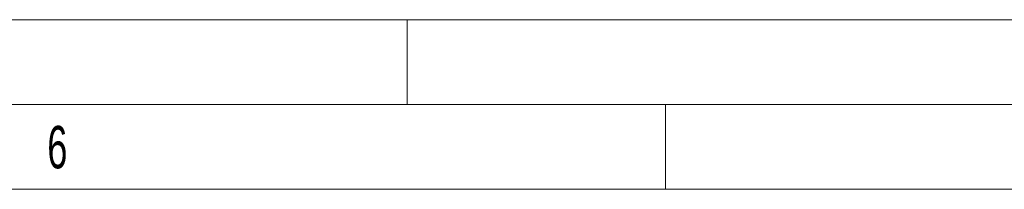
# Model space of a CAD drawing. Header units: millimetres. Extents: x 0 to 594, y 0 to 420.
# Tile 59 of 75: x 187 to 245, y 410 to 420. Entities that reach past the tile are written whole.
import ezdxf

# ---------------------------------------------------------------- set-up
doc = ezdxf.new("R2010")
doc.units = ezdxf.units.MM
doc.styles.add('SLDTEXTSTYLE0', font='TXT', dxfattribs={"width": 0.638186})

msp = doc.modelspace()

# ---------------------------------------------------------------- linework, layer by layer
at = {"color": 133, "linetype": 'Continuous', "lineweight": 0}
for p, q in [((594, 420), (0, 420)), ((210, 420), (210, 415)), ((589, 415), (5, 415)), ((225.25, 415), (225.25, 410)), ((225.25, 410), (153.5, 410)), ((297, 410), (225.25, 410))]:
    msp.add_line(p, q, dxfattribs=at)

# ---------------------------------------------------------------- texts
at = {"color": 254, "linetype": 'Continuous', "lineweight": 0, "insert": (189.357, 413.735), "char_height": 2.5, "attachment_point": 2, "style": 'SLDTEXTSTYLE0'}
msp.add_mtext('6', dxfattribs=at)

doc.saveas('drawing.dxf')
